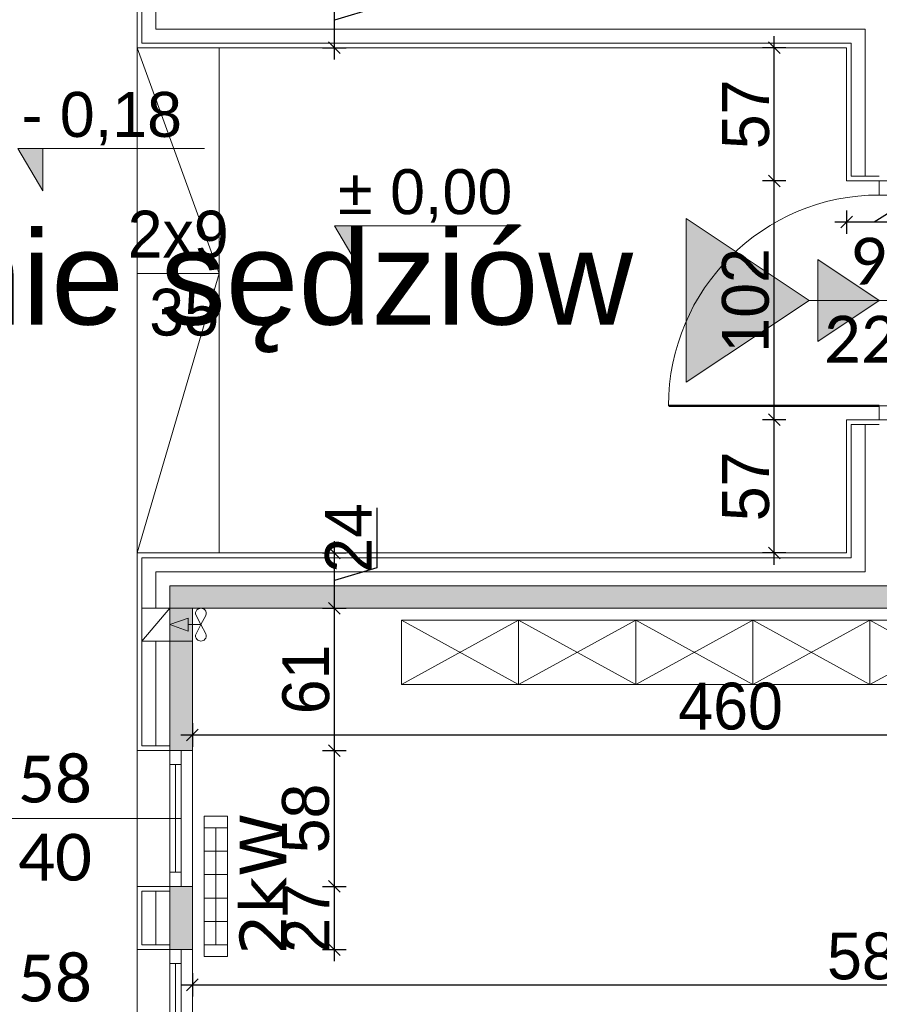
# Model space of a CAD drawing. Header units: millimetres. Extents: x 1962 to 3194, y -795 to -219.
# Tile 132 of 256: x 2514.95 to 2518.62, y -550.81 to -546.61. Entities that reach past the tile are written whole.
import ezdxf

# ---------------------------------------------------------------- set-up
doc = ezdxf.new("R2010")
doc.units = ezdxf.units.MM
doc.layers.get('0').update_dxf_attribs({"lineweight": 5})
doc.layers.get('Defpoints').update_dxf_attribs({"lineweight": 9})
for name, color, linetype, lineweight in [('A_hatch nawierzchnia', 253, 'Continuous', 9), ('A_obiekty kontenery', 152, 'Continuous', 9), ('A_obiekty kontenery elewacja', 62, 'Continuous', 9), ('A_obiekty kontenery izolacja', 213, 'BATTING', 9), ('A_obiekty kontenery opisy', 142, 'Continuous', 9), ('A_widok', 142, 'Continuous', 9), ('A_wymiary detale', 82, 'Continuous', 9), ('A_wyposażenie grzejniki elektr.', 22, 'Continuous', 9), ('A_wyposażenie meble', 123, 'Continuous', 9), ('A_wyposażenie stolarka', 16, 'Continuous', 9), ('A_wyposażenie wentylacja i klimatyzacja', 95, 'Continuous', 9)]:
    doc.layers.add(name, color=color, linetype=linetype, lineweight=lineweight)
doc.styles.get("Standard").update_dxf_attribs({"font": 'arial.ttf'})
doc.styles.add('wymiary pzt', font='txt')
doc.linetypes.add('BATTING', pattern='A,0.00254,-2.54,[134,ltypeshp.shx,S=2.54,R=0,X=-2.54,Y=0],-5.08,[134,ltypeshp.shx,S=2.54,R=180,X=2.54,Y=0],-2.54', length=10.16254)
doc.dimstyles.new('wymiary detale', dxfattribs={"dimtxt": 0.2, "dimasz": 0.05, "dimexe": 0.05, "dimexo": 0, "dimgap": 0.02, "dimtad": 1, "dimdec": 0, "dimlfac": 100, "dimzin": 0, "dimtxsty": 'wymiary pzt', "dimblk": 'OBLIQUE', "dimcen": 0.1, "dimdle": 0.05, "dimadec": 1, "dimazin": 0, "dimtfac": 1, "dimtmove": 0, "dimatfit": 3, "dimfxl": 0, "dimarcsym": 0})

# ---------------------------------------------------------------- blocks, each defined once
blk = doc.blocks.new('zw$7565')
at = {"layer": 'A_wyposażenie grzejniki elektr.'}
for p, q in [((0, 0.25), (0.1, 0.25)), ((0.05, 0.25), (0.05, -0.25)), ((0, 0.15), (0.1, 0.15)), ((0, 0.05), (0.1, 0.05)), ((0, -0.05), (0.1, -0.05)), ((0, -0.15), (0.1, -0.15)), ((0, -0.25), (0.1, -0.25))]:
    blk.add_line(p, q, dxfattribs=at)
blk.add_lwpolyline([(0, -0.3), (0.1, -0.3), (0.1, 0.3), (0, 0.3)], close=True, dxfattribs=at)
at = {"layer": 'A_wyposażenie grzejniki elektr.', "insert": (0.2512, 0.01), "char_height": 0.2, "width": 0.872235, "attachment_point": 5, "rotation": 90, "style": 'wymiary pzt'}
blk.add_mtext('{\\fVerdana|b0|i0|c238|p34;2kW}', dxfattribs=at)
blk = doc.blocks.new('zw$F88C')
at = {"layer": 'A_wyposażenie wentylacja i klimatyzacja'}
h = blk.add_hatch(color=256, dxfattribs=at)
h.dxf.hatch_style = 1
h.paths.add_polyline_path([(0.0417, 0.0187), (0.07, 0.0187), (0.0983, 0.0187), (0.07, 0.096)])
for p, q in [((0, 0.096), (0.14, 0.216)), ((0, 0.096), (0.14, 0.096)), ((0.07, -0.036), (0.07, 0.0187)), ((0.07, -0.036), (0.0305, -0.0154)), ((0.07, -0.036), (0.0305, -0.0566)), ((0.07, -0.036), (0.1095, -0.0154)), ((0.07, -0.036), (0.1095, -0.0566))]:
    blk.add_line(p, q, dxfattribs=at)
blk.add_lwpolyline([(0, 0.216), (0.14, 0.216), (0.14, 0), (0, 0)], close=True, dxfattribs=at)
for points in [[(0.07, 0.096), (0.0417, 0.0187), (0.07, 0.0187)], [(0.07, 0.096), (0.0983, 0.0187), (0.07, 0.0187)]]:
    blk.add_lwpolyline(points, dxfattribs=at)
for centre, radius, start, end in [((0.024, -0.036), 0.024, 133.8139, 226.1861), ((0.0212, -0.0331), 0.02, 62.4472, 133.8139), ((0.1188, -0.0331), 0.02, 46.1861, 117.5528), ((0.116, -0.036), 0.024, 313.8139, 46.1861), ((0.0212, -0.0389), 0.02, 226.1861, 297.5528), ((0.1188, -0.0389), 0.02, 242.4472, 313.8139)]:
    blk.add_arc(centre, radius, start, end, dxfattribs=at)
blk = doc.blocks.new('zw$1140')
at = {"layer": 'A_wyposażenie stolarka'}
blk.add_line((-0.3, 0.51), (0.3, 0.51), dxfattribs=at)
for points in [[(0, 1.02), (0, 0.96), (0.096, 0.96), (0.096, 1.02)], [(0, 0.06), (0, 0), (0.096, 0), (0.096, 0.06)]]:
    blk.add_lwpolyline(points, close=True, dxfattribs=at)
at = {"layer": 'A_wyposażenie stolarka', "const_width": 0.01}
blk.add_lwpolyline([(0, 0.06), (-0.9, 0.06)], dxfattribs=at)
at = {"layer": 'A_wyposażenie stolarka'}
blk.add_arc((0, 0.06), 0.9, 90, 180, dxfattribs=at)
at = {"layer": 'A_wyposażenie stolarka', "insert": (0, 0.51), "char_height": 0.2, "width": 0.488349, "attachment_point": 5, "style": 'wymiary pzt'}
blk.add_mtext('{\\fCalibri|b0|i0|c238|p34;\\W0.90929; }{\\fCalibri|b0|i0|c238|p34;90}\\P{\\fCalibri|b0|i0|c238|p34;220}', dxfattribs=at)
blk = doc.blocks.new('zw$5BF2')
at = {"layer": 'A_obiekty kontenery opisy'}
h = blk.add_hatch(color=256, dxfattribs=at)
h.dxf.hatch_style = 1
h.paths.add_polyline_path([(-0.75, 0.5), (0, 0), (-0.75, -0.5)])
blk.add_lwpolyline([(-0.75, 0.5), (0, 0), (-0.75, -0.5)], close=True, dxfattribs=at)
blk = doc.blocks.new('zw$1FD4')
at = {"layer": 'A_wyposażenie stolarka'}
blk.add_line((0.024, 0.06), (0.024, 0.52), dxfattribs=at)
for points in [[(0, 0.58), (0.048, 0.58), (0.048, 0), (0, 0)], [(0, 0.58), (0.048, 0.58), (0.048, 0.52), (0, 0.52)], [(0, 0), (0.048, 0), (0.048, 0.06), (0, 0.06)]]:
    blk.add_lwpolyline(points, close=True, dxfattribs=at)
blk = doc.blocks.new('zw$D077')
at = {"layer": 'A_hatch nawierzchnia'}
blk.add_line((0, 0.275), (-0.5, 0.275), dxfattribs=at)
at = {"layer": 'A_wyposażenie meble'}
for p, q in [((-0.5, 0.275), (0, 0)), ((0, 0.275), (-0.5, 0))]:
    blk.add_line(p, q, dxfattribs=at)
blk.add_lwpolyline([(-0.5, 0), (0, 0), (0, 0.275), (-0.5, 0.275)], close=True, dxfattribs=at)
blk = doc.blocks.new('_Oblique')
at = {"color": 0, "linetype": 'ByBlock', "lineweight": -2}
blk.add_line((-0.5, -0.5), (0.5, 0.5), dxfattribs=at)
blk = doc.blocks.new('*D1340')
at = {"layer": 'A_obiekty kontenery opisy', "color": 0, "lineweight": -2}
for p, q in [((-15.7401, -27.198), (-15.7401, -21.842)), ((-15.6401, -21.942), (-15.8401, -21.942)), ((-15.6401, -27.098), (-15.8401, -27.098))]:
    blk.add_line(p, q, dxfattribs=at)
at = {"layer": 'Defpoints', "color": 0}
for p in [(-15.7401, -21.942), (-12.396, -21.942), (-12.396, -27.098)]:
    blk.add_point(p, dxfattribs=at)
at = {"layer": 'A_obiekty kontenery opisy', "color": 0, "lineweight": -2, "xscale": 0.1, "yscale": 0.1, "zscale": 0.1}
for p, rotation in [((-15.7401, -21.942), 90), ((-15.7401, -27.098), 270)]:
    blk.add_blockref('_Oblique', p, dxfattribs=dict(at, rotation=rotation))
at = {"layer": 'A_obiekty kontenery opisy', "color": 0, "insert": (-15.9821, -24.52), "char_height": 0.4, "attachment_point": 5, "rotation": 90, "style": 'wymiary pzt'}
blk.add_mtext('516', dxfattribs=at)
blk = doc.blocks.new('*D1341')
at = {"layer": 'A_obiekty kontenery opisy', "color": 0, "lineweight": -2}
for p, q in [((-15.7401, -22.042), (-15.7401, -19.684)), ((-15.6401, -19.784), (-15.8401, -19.784)), ((-15.6401, -21.942), (-15.8401, -21.942))]:
    blk.add_line(p, q, dxfattribs=at)
at = {"layer": 'Defpoints', "color": 0}
for p in [(-15.7401, -19.784), (-12.396, -19.784), (-12.396, -21.942)]:
    blk.add_point(p, dxfattribs=at)
at = {"layer": 'A_obiekty kontenery opisy', "color": 0, "lineweight": -2, "xscale": 0.1, "yscale": 0.1, "zscale": 0.1}
for p, rotation in [((-15.7401, -19.784), 90), ((-15.7401, -21.942), 270)]:
    blk.add_blockref('_Oblique', p, dxfattribs=dict(at, rotation=rotation))
at = {"layer": 'A_obiekty kontenery opisy', "color": 0, "insert": (-15.9842, -20.863), "char_height": 0.4, "attachment_point": 5, "rotation": 90, "style": 'wymiary pzt'}
blk.add_mtext('216', dxfattribs=at)
blk = doc.blocks.new('*D1342')
at = {"layer": 'A_obiekty kontenery opisy', "color": 0, "lineweight": -2}
for p, q in [((-15.7401, -19.884), (-15.7401, -12.09)), ((-15.6401, -12.19), (-15.8401, -12.19)), ((-15.6401, -19.784), (-15.8401, -19.784))]:
    blk.add_line(p, q, dxfattribs=at)
at = {"layer": 'Defpoints', "color": 0}
for p in [(-15.7401, -12.19), (-12.396, -12.19), (-12.396, -19.784)]:
    blk.add_point(p, dxfattribs=at)
at = {"layer": 'A_obiekty kontenery opisy', "color": 0, "lineweight": -2, "xscale": 0.1, "yscale": 0.1, "zscale": 0.1}
for p, rotation in [((-15.7401, -12.19), 90), ((-15.7401, -19.784), 270)]:
    blk.add_blockref('_Oblique', p, dxfattribs=dict(at, rotation=rotation))
at = {"layer": 'A_obiekty kontenery opisy', "color": 0, "insert": (-15.9842, -15.987), "char_height": 0.4, "attachment_point": 5, "rotation": 90, "style": 'wymiary pzt'}
blk.add_mtext('759', dxfattribs=at)
blk = doc.blocks.new('*D783')
at = {"layer": 'A_wymiary detale', "color": 0, "lineweight": -2}
for p, q in [((2516.2942, -550.6306), (2516.2942, -550.2606)), ((2516.2442, -550.3106), (2516.3442, -550.3106)), ((2516.2442, -550.5806), (2516.3442, -550.5806))]:
    blk.add_line(p, q, dxfattribs=at)
at = {"layer": 'Defpoints', "color": 0}
for p in [(2515.6883, -550.3106), (2516.2942, -550.3106), (2515.6883, -550.5806)]:
    blk.add_point(p, dxfattribs=at)
at = {"layer": 'A_wymiary detale', "color": 0, "lineweight": -2, "xscale": 0.05, "yscale": 0.05, "zscale": 0.05}
for p, rotation in [((2516.2942, -550.3106), 90), ((2516.2942, -550.5806), 270)]:
    blk.add_blockref('_Oblique', p, dxfattribs=dict(at, rotation=rotation))
at = {"layer": 'A_wymiary detale', "color": 0, "insert": (2516.1732, -550.4456), "char_height": 0.2, "attachment_point": 5, "rotation": 90, "style": 'wymiary pzt'}
blk.add_mtext('27', dxfattribs=at)
blk = doc.blocks.new('*D784')
at = {"layer": 'A_wymiary detale', "color": 0, "lineweight": -2}
for p, q in [((2516.2942, -550.3606), (2516.2942, -549.6806)), ((2516.2442, -549.7306), (2516.3442, -549.7306)), ((2516.2442, -550.3106), (2516.3442, -550.3106))]:
    blk.add_line(p, q, dxfattribs=at)
at = {"layer": 'Defpoints', "color": 0}
for p in [(2515.6883, -549.7306), (2516.2942, -549.7306), (2515.6883, -550.3106)]:
    blk.add_point(p, dxfattribs=at)
at = {"layer": 'A_wymiary detale', "color": 0, "lineweight": -2, "xscale": 0.05, "yscale": 0.05, "zscale": 0.05}
for p, rotation in [((2516.2942, -549.7306), 90), ((2516.2942, -550.3106), 270)]:
    blk.add_blockref('_Oblique', p, dxfattribs=dict(at, rotation=rotation))
at = {"layer": 'A_wymiary detale', "color": 0, "insert": (2516.1721, -550.0206), "char_height": 0.2, "attachment_point": 5, "rotation": 90, "style": 'wymiary pzt'}
blk.add_mtext('58', dxfattribs=at)
blk = doc.blocks.new('*D785')
at = {"layer": 'A_wymiary detale', "color": 0, "lineweight": -2}
for p, q in [((2516.2942, -549.7806), (2516.2942, -549.0726)), ((2516.2442, -549.1226), (2516.3442, -549.1226)), ((2516.2442, -549.7306), (2516.3442, -549.7306))]:
    blk.add_line(p, q, dxfattribs=at)
at = {"layer": 'Defpoints', "color": 0}
for p in [(2515.6883, -549.1226), (2516.2942, -549.1226), (2515.6883, -549.7306)]:
    blk.add_point(p, dxfattribs=at)
at = {"layer": 'A_wymiary detale', "color": 0, "lineweight": -2, "xscale": 0.05, "yscale": 0.05, "zscale": 0.05}
for p, rotation in [((2516.2942, -549.1226), 90), ((2516.2942, -549.7306), 270)]:
    blk.add_blockref('_Oblique', p, dxfattribs=dict(at, rotation=rotation))
at = {"layer": 'A_wymiary detale', "color": 0, "insert": (2516.1732, -549.4266), "char_height": 0.2, "attachment_point": 5, "rotation": 90, "style": 'wymiary pzt'}
blk.add_mtext('61', dxfattribs=at)
blk = doc.blocks.new('*D786')
at = {"layer": 'A_wymiary detale', "color": 0, "lineweight": -2}
for p, q in [((2516.4753, -548.6937), (2516.4753, -548.9503)), ((2516.2942, -549.1726), (2516.2942, -548.8366)), ((2516.2442, -548.8866), (2516.3442, -548.8866)), ((2516.4753, -548.9503), (2516.2942, -549.0046)), ((2516.2442, -549.1226), (2516.3442, -549.1226))]:
    blk.add_line(p, q, dxfattribs=at)
at = {"layer": 'Defpoints', "color": 0}
for p in [(2515.4523, -548.8866), (2516.2942, -548.8866), (2515.6883, -549.1226)]:
    blk.add_point(p, dxfattribs=at)
at = {"layer": 'A_wymiary detale', "color": 0, "lineweight": -2, "xscale": 0.05, "yscale": 0.05, "zscale": 0.05}
for p, rotation in [((2516.2942, -548.8866), 90), ((2516.2942, -549.1226), 270)]:
    blk.add_blockref('_Oblique', p, dxfattribs=dict(at, rotation=rotation))
at = {"layer": 'A_wymiary detale', "color": 0, "insert": (2516.3542, -548.822), "char_height": 0.2, "attachment_point": 5, "rotation": 90, "style": 'wymiary pzt'}
blk.add_mtext('24', dxfattribs=at)
blk = doc.blocks.new('*D787')
at = {"layer": 'A_wymiary detale', "color": 0, "lineweight": -2}
for p, q in [((2516.4753, -546.2997), (2516.4753, -546.5563)), ((2516.2942, -546.7786), (2516.2942, -546.4426)), ((2516.2442, -546.4926), (2516.3442, -546.4926)), ((2516.4753, -546.5563), (2516.2942, -546.6106)), ((2516.2442, -546.7286), (2516.3442, -546.7286))]:
    blk.add_line(p, q, dxfattribs=at)
at = {"layer": 'Defpoints', "color": 0}
for p in [(2515.6883, -546.4926), (2516.2942, -546.4926), (2515.8023, -546.7286)]:
    blk.add_point(p, dxfattribs=at)
at = {"layer": 'A_wymiary detale', "color": 0, "lineweight": -2, "xscale": 0.05, "yscale": 0.05, "zscale": 0.05}
for p, rotation in [((2516.2942, -546.4926), 90), ((2516.2942, -546.7286), 270)]:
    blk.add_blockref('_Oblique', p, dxfattribs=dict(at, rotation=rotation))
at = {"layer": 'A_wymiary detale', "color": 0, "insert": (2516.3542, -546.428), "char_height": 0.2, "attachment_point": 5, "rotation": 90, "style": 'wymiary pzt'}
blk.add_mtext('24', dxfattribs=at)
blk = doc.blocks.new('*D832')
at = {"layer": 'A_wymiary detale', "color": 0, "lineweight": -2}
for p, q in [((2515.6883, -550.6812), (2515.6883, -550.7812)), ((2521.5543, -550.6812), (2521.5543, -550.7812)), ((2515.6383, -550.7312), (2521.6043, -550.7312))]:
    blk.add_line(p, q, dxfattribs=at)
at = {"layer": 'Defpoints', "color": 0}
for p in [(2515.6883, -549.7306), (2521.5543, -549.7306), (2521.5543, -550.7312)]:
    blk.add_point(p, dxfattribs=at)
at = {"layer": 'A_wymiary detale', "color": 0, "lineweight": -2, "xscale": 0.05, "yscale": 0.05, "zscale": 0.05, "rotation": 180}
blk.add_blockref('_Oblique', (2515.6883, -550.7312), dxfattribs=at)
at = {"layer": 'A_wymiary detale', "color": 0, "lineweight": -2, "xscale": 0.05, "yscale": 0.05, "zscale": 0.05}
blk.add_blockref('_Oblique', (2521.5543, -550.7312), dxfattribs=at)
at = {"layer": 'A_wymiary detale', "color": 0, "insert": (2518.6213, -550.6091), "char_height": 0.2, "attachment_point": 5, "style": 'wymiary pzt'}
blk.add_mtext('587', dxfattribs=at)
blk = doc.blocks.new('*D836')
at = {"layer": 'A_wymiary detale', "color": 0, "lineweight": -2}
for p, q in [((2515.6883, -549.614), (2515.6883, -549.714)), ((2520.2843, -549.614), (2520.2843, -549.714)), ((2515.6383, -549.664), (2520.3343, -549.664))]:
    blk.add_line(p, q, dxfattribs=at)
at = {"layer": 'Defpoints', "color": 0}
for p in [(2515.6883, -549.1226), (2520.2843, -549.1226), (2520.2843, -549.664)]:
    blk.add_point(p, dxfattribs=at)
at = {"layer": 'A_wymiary detale', "color": 0, "lineweight": -2, "xscale": 0.05, "yscale": 0.05, "zscale": 0.05, "rotation": 180}
blk.add_blockref('_Oblique', (2515.6883, -549.664), dxfattribs=at)
at = {"layer": 'A_wymiary detale', "color": 0, "lineweight": -2, "xscale": 0.05, "yscale": 0.05, "zscale": 0.05}
blk.add_blockref('_Oblique', (2520.2843, -549.664), dxfattribs=at)
at = {"layer": 'A_wymiary detale', "color": 0, "insert": (2517.9863, -549.542), "char_height": 0.2, "attachment_point": 5, "style": 'wymiary pzt'}
blk.add_mtext('460', dxfattribs=at)
blk = doc.blocks.new('*D849')
at = {"layer": 'A_wymiary detale', "color": 0, "lineweight": -2}
for p, q in [((2518.9267, -547.2686), (2518.5993, -547.4731)), ((2519.1833, -547.2686), (2518.9267, -547.2686)), ((2518.4813, -547.4231), (2518.4813, -547.5231)), ((2518.7173, -547.4231), (2518.7173, -547.5231)), ((2518.7673, -547.4731), (2518.4313, -547.4731))]:
    blk.add_line(p, q, dxfattribs=at)
at = {"layer": 'Defpoints', "color": 0}
for p in [(2518.7173, -546.6846), (2518.4813, -547.2976), (2518.4813, -547.4731)]:
    blk.add_point(p, dxfattribs=at)
at = {"layer": 'A_wymiary detale', "color": 0, "lineweight": -2, "xscale": 0.05, "yscale": 0.05, "zscale": 0.05, "rotation": 180}
blk.add_blockref('_Oblique', (2518.4813, -547.4731), dxfattribs=at)
at = {"layer": 'A_wymiary detale', "color": 0, "lineweight": -2, "xscale": 0.05, "yscale": 0.05, "zscale": 0.05}
blk.add_blockref('_Oblique', (2518.7173, -547.4731), dxfattribs=at)
at = {"layer": 'A_wymiary detale', "color": 0, "insert": (2519.055, -547.1475), "char_height": 0.2, "attachment_point": 5, "style": 'wymiary pzt'}
blk.add_mtext('24', dxfattribs=at)
blk = doc.blocks.new('*D905')
at = {"layer": 'A_wymiary detale', "color": 0, "lineweight": -2}
for p, q in [((2514.4383, -554.0926), (2514.4383, -533.2326)), ((2514.4883, -533.2826), (2514.3883, -533.2826)), ((2514.4883, -554.0426), (2514.3883, -554.0426))]:
    blk.add_line(p, q, dxfattribs=at)
at = {"layer": 'Defpoints', "color": 0}
for p in [(2514.4383, -533.2826), (2515.4523, -533.2826), (2515.4523, -554.0426)]:
    blk.add_point(p, dxfattribs=at)
at = {"layer": 'A_wymiary detale', "color": 0, "lineweight": -2, "xscale": 0.05, "yscale": 0.05, "zscale": 0.05}
for p, rotation in [((2514.4383, -533.2826), 90), ((2514.4383, -554.0426), 270)]:
    blk.add_blockref('_Oblique', p, dxfattribs=dict(at, rotation=rotation))
at = {"layer": 'A_wymiary detale', "color": 0, "insert": (2514.3162, -543.6626), "char_height": 0.2, "attachment_point": 5, "rotation": 90, "style": 'wymiary pzt'}
blk.add_mtext('2076', dxfattribs=at)
blk = doc.blocks.new('*D992')
at = {"layer": 'A_wymiary detale', "color": 0, "lineweight": -2}
for p, q in [((2514.8444, -544.6946), (2514.8444, -546.7786)), ((2514.8481, -544.7446), (2514.7944, -544.7446)), ((2514.8944, -546.7286), (2514.7944, -546.7286))]:
    blk.add_line(p, q, dxfattribs=at)
at = {"layer": 'Defpoints', "color": 0}
for p in [(2514.8481, -544.7446), (2514.8444, -546.7286), (2515.4523, -546.7286)]:
    blk.add_point(p, dxfattribs=at)
at = {"layer": 'A_wymiary detale', "color": 0, "lineweight": -2, "xscale": 0.05, "yscale": 0.05, "zscale": 0.05}
for p, rotation in [((2514.8444, -544.7446), 90), ((2514.8444, -546.7286), 270)]:
    blk.add_blockref('_Oblique', p, dxfattribs=dict(at, rotation=rotation))
at = {"layer": 'A_wymiary detale', "color": 0, "insert": (2514.7223, -545.7366), "char_height": 0.2, "attachment_point": 5, "rotation": 90, "style": 'wymiary pzt'}
blk.add_mtext('198', dxfattribs=at)
blk = doc.blocks.new('*D993')
at = {"layer": 'A_wymiary detale', "color": 0, "lineweight": -2}
for p, q in [((2514.8444, -546.6786), (2514.8444, -548.9366)), ((2514.8944, -546.7286), (2514.7944, -546.7286)), ((2514.8944, -548.8866), (2514.7944, -548.8866))]:
    blk.add_line(p, q, dxfattribs=at)
at = {"layer": 'Defpoints', "color": 0}
for p in [(2515.4523, -546.7286), (2514.8444, -548.8866), (2515.4523, -548.8866)]:
    blk.add_point(p, dxfattribs=at)
at = {"layer": 'A_wymiary detale', "color": 0, "lineweight": -2, "xscale": 0.05, "yscale": 0.05, "zscale": 0.05}
for p, rotation in [((2514.8444, -546.7286), 90), ((2514.8444, -548.8866), 270)]:
    blk.add_blockref('_Oblique', p, dxfattribs=dict(at, rotation=rotation))
at = {"layer": 'A_wymiary detale', "color": 0, "insert": (2514.7223, -547.8076), "char_height": 0.2, "attachment_point": 5, "rotation": 90, "style": 'wymiary pzt'}
blk.add_mtext('216', dxfattribs=at)
blk = doc.blocks.new('*D994')
at = {"layer": 'A_wymiary detale', "color": 0, "lineweight": -2}
for p, q in [((2514.8444, -548.8366), (2514.8444, -550.0706)), ((2514.8944, -548.8866), (2514.7944, -548.8866)), ((2514.8481, -550.0206), (2514.7944, -550.0206))]:
    blk.add_line(p, q, dxfattribs=at)
at = {"layer": 'Defpoints', "color": 0}
for p in [(2515.4523, -548.8866), (2514.8444, -550.0206), (2514.8481, -550.0206)]:
    blk.add_point(p, dxfattribs=at)
at = {"layer": 'A_wymiary detale', "color": 0, "lineweight": -2, "xscale": 0.05, "yscale": 0.05, "zscale": 0.05}
for p, rotation in [((2514.8444, -548.8866), 90), ((2514.8444, -550.0206), 270)]:
    blk.add_blockref('_Oblique', p, dxfattribs=dict(at, rotation=rotation))
at = {"layer": 'A_wymiary detale', "color": 0, "insert": (2514.7223, -549.4536), "char_height": 0.2, "attachment_point": 5, "rotation": 90, "style": 'wymiary pzt'}
blk.add_mtext('113', dxfattribs=at)
blk = doc.blocks.new('*D998')
at = {"layer": 'A_wymiary detale', "color": 0, "lineweight": -2}
for p, q in [((2518.1726, -548.9366), (2518.1726, -548.2676)), ((2518.2226, -548.3176), (2518.1226, -548.3176)), ((2518.2226, -548.8866), (2518.1226, -548.8866))]:
    blk.add_line(p, q, dxfattribs=at)
at = {"layer": 'Defpoints', "color": 0}
for p in [(2518.1726, -548.3176), (2518.4813, -548.3176), (2518.4813, -548.8866)]:
    blk.add_point(p, dxfattribs=at)
at = {"layer": 'A_wymiary detale', "color": 0, "lineweight": -2, "xscale": 0.05, "yscale": 0.05, "zscale": 0.05}
for p, rotation in [((2518.1726, -548.3176), 90), ((2518.1726, -548.8866), 270)]:
    blk.add_blockref('_Oblique', p, dxfattribs=dict(at, rotation=rotation))
at = {"layer": 'A_wymiary detale', "color": 0, "insert": (2518.0516, -548.6021), "char_height": 0.2, "attachment_point": 5, "rotation": 90, "style": 'wymiary pzt'}
blk.add_mtext('57', dxfattribs=at)
blk = doc.blocks.new('*D999')
at = {"layer": 'A_wymiary detale', "color": 0, "lineweight": -2}
for p, q in [((2518.1726, -548.3676), (2518.1726, -547.2476)), ((2518.2226, -547.2976), (2518.1226, -547.2976)), ((2518.2226, -548.3176), (2518.1226, -548.3176))]:
    blk.add_line(p, q, dxfattribs=at)
at = {"layer": 'Defpoints', "color": 0}
for p in [(2518.1726, -547.2976), (2518.4813, -547.2976), (2518.4813, -548.3176)]:
    blk.add_point(p, dxfattribs=at)
at = {"layer": 'A_wymiary detale', "color": 0, "lineweight": -2, "xscale": 0.05, "yscale": 0.05, "zscale": 0.05}
for p, rotation in [((2518.1726, -547.2976), 90), ((2518.1726, -548.3176), 270)]:
    blk.add_blockref('_Oblique', p, dxfattribs=dict(at, rotation=rotation))
at = {"layer": 'A_wymiary detale', "color": 0, "insert": (2518.0506, -547.8076), "char_height": 0.2, "attachment_point": 5, "rotation": 90, "style": 'wymiary pzt'}
blk.add_mtext('102', dxfattribs=at)
blk = doc.blocks.new('*D1000')
at = {"layer": 'A_wymiary detale', "color": 0, "lineweight": -2}
for p, q in [((2518.1726, -547.3476), (2518.1726, -546.6786)), ((2518.2226, -546.7286), (2518.1226, -546.7286)), ((2518.2226, -547.2976), (2518.1226, -547.2976))]:
    blk.add_line(p, q, dxfattribs=at)
at = {"layer": 'Defpoints', "color": 0}
for p in [(2518.1726, -546.7286), (2518.4813, -546.7286), (2518.4813, -547.2976)]:
    blk.add_point(p, dxfattribs=at)
at = {"layer": 'A_wymiary detale', "color": 0, "lineweight": -2, "xscale": 0.05, "yscale": 0.05, "zscale": 0.05}
for p, rotation in [((2518.1726, -546.7286), 90), ((2518.1726, -547.2976), 270)]:
    blk.add_blockref('_Oblique', p, dxfattribs=dict(at, rotation=rotation))
at = {"layer": 'A_wymiary detale', "color": 0, "insert": (2518.0516, -547.0131), "char_height": 0.2, "attachment_point": 5, "rotation": 90, "style": 'wymiary pzt'}
blk.add_mtext('57', dxfattribs=at)
blk = doc.blocks.new('zw$F2F7')
at = {"layer": 'A_wymiary detale'}
h = blk.add_hatch(color=256, dxfattribs=at)
h.dxf.hatch_style = 1
h.paths.add_polyline_path([(-0.1343, 0.2259), (0, 0), (0, 0.2259)])
blk.add_lwpolyline([(0.8621, 0.2259), (-0.1343, 0.2259), (0, 0), (0, 0.2259)], dxfattribs=at)
blk = doc.blocks.new('zw$6997')
at = {"layer": 'A_wymiary detale'}
h = blk.add_hatch(color=256, dxfattribs=at)
h.dxf.hatch_style = 1
h.paths.add_polyline_path([(0, 0), (-0.2625, 0.175), (-0.2625, -0.175)])
blk.add_lwpolyline([(0, 0), (-0.2625, 0.175), (-0.2625, -0.175)], close=True, dxfattribs=at)
blk = doc.blocks.new('zw$EC30')
at = {"layer": 'A_hatch nawierzchnia'}
h = blk.add_hatch(color=256, dxfattribs=at)
h.dxf.hatch_style = 1
h.paths.add_polyline_path([(-12.256, -22.082), (-12.256, -22.786), (-12.16, -22.786), (-12.16, -22.178), (-7.564, -22.178), (-7.564, -22.082), (-9.227, -22.082)])
h = blk.add_hatch(color=256, dxfattribs=at)
h.dxf.hatch_style = 1
h.paths.add_polyline_path([(-12.256, -23.636), (-12.16, -23.636), (-12.16, -23.366), (-12.256, -23.366)])
at = {"layer": 'A_obiekty kontenery'}
for p, q in [((-12.396, -22.786), (-12.396, -23.366)), ((-12.16, -22.786), (-12.256, -22.786)), ((-12.16, -23.366), (-12.256, -23.366)), ((-12.396, -24.216), (-12.396, -23.636)), ((-12.16, -23.636), (-12.256, -23.636))]:
    blk.add_line(p, q, dxfattribs=at)
for points in [[(-7.564, -22.082), (-12.256, -22.082), (-12.256, -24.52), (-7.464, -24.52)], [(-7.564, -22.178), (-12.16, -22.178), (-12.16, -24.424), (-7.464, -24.424)]]:
    blk.add_lwpolyline(points, dxfattribs=at)
at = {"layer": 'A_obiekty kontenery elewacja'}
for points in [[(-12.256, -18.09), (-12.396, -18.09), (-12.396, -19.784), (-9.367, -19.784), (-9.367, -20.353), (-9.227, -20.353)], [(-12.256, -18.11), (-12.376, -18.11), (-12.376, -19.764), (-9.347, -19.764), (-9.347, -20.333), (-9.227, -20.333)], [(-9.227, -21.373), (-9.367, -21.373), (-9.367, -21.942), (-12.396, -21.942), (-12.396, -22.786), (-12.256, -22.786)], [(-9.227, -21.393), (-9.347, -21.393), (-9.347, -21.962), (-12.376, -21.962), (-12.376, -22.766), (-12.256, -22.766)], [(-12.256, -23.366), (-12.396, -23.366), (-12.396, -23.636), (-12.256, -23.636)], [(-12.256, -23.386), (-12.376, -23.386), (-12.376, -23.616), (-12.256, -23.616)]]:
    blk.add_lwpolyline(points, dxfattribs=at)
at = {"layer": 'A_obiekty kontenery izolacja', "ltscale": 0.01}
for points in [[(-12.316, -19.5514), (-12.316, -19.704), (-9.287, -19.704), (-9.287, -20.333)], [(-9.287, -21.393), (-9.287, -22.022), (-12.316, -22.022), (-12.316, -22.178)], [(-12.316, -22.318), (-12.316, -22.766)], [(-12.316, -23.386), (-12.316, -23.616)]]:
    blk.add_lwpolyline(points, dxfattribs=at)
at = {"layer": 'A_widok'}
for p, q in [((-12.396, -19.784), (-12.396, -21.942)), ((-12.046, -19.784), (-12.046, -21.942))]:
    blk.add_line(p, q, dxfattribs=at)
at = {"layer": 'A_wyposażenie stolarka'}
blk.add_line((-12.208, -23.076), (-13.0002, -23.076), dxfattribs=at)
at = {"layer": 'A_obiekty kontenery', "xscale": 0.7000000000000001, "yscale": 0.7000000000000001, "zscale": 0.7000000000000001, "rotation": 359.9999999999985}
blk.add_blockref('zw$5BF2', (-9.527, -20.863), dxfattribs=at)
at = {"layer": 'A_wyposażenie grzejniki elektr.'}
blk.add_blockref('zw$7565', (-12.11, -23.366), dxfattribs=at)
at = {"layer": 'A_wyposażenie meble', "xscale": -1, "rotation": 180}
for p in [(-10.7672, -22.2293), (-10.2672, -22.2293), (-9.7672, -22.2293), (-9.2672, -22.2293), (-8.7672, -22.2293)]:
    blk.add_blockref('zw$D077', p, dxfattribs=at)
at = {"layer": 'A_wyposażenie stolarka'}
for name, p in [('zw$1140', (-9.227, -21.373)), ('zw$1FD4', (-12.256, -23.366))]:
    blk.add_blockref(name, p, dxfattribs=at)
at = {"layer": 'A_wyposażenie stolarka', "xscale": -1, "rotation": 180}
blk.add_blockref('zw$1FD4', (-12.256, -23.636), dxfattribs=at)
at = {"layer": 'A_wyposażenie wentylacja i klimatyzacja', "xscale": -1, "rotation": 89.99999999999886}
blk.add_blockref('zw$F88C', (-12.16, -22.178), dxfattribs=at)
at = {"layer": 'A_obiekty kontenery opisy', "insert": (-12.251, -20.8268), "char_height": 0.4, "width": 5.866, "attachment_point": 5}
blk.add_mtext('szatnie sędziów', dxfattribs=at)
at = {"layer": 'A_wyposażenie stolarka', "char_height": 0.2, "width": 0.488349, "attachment_point": 5, "style": 'wymiary pzt'}
for insert in [(-12.7472, -23.076), (-12.7472, -23.926)]:
    blk.add_mtext('{\\fCalibri|b0|i0|c238|p34;58}\\P{\\fCalibri|b0|i0|c238|p34;40}', dxfattribs=dict(at, insert=insert))
at = {"layer": 'A_obiekty kontenery opisy'}
for base, p1, p2, picture, middle in [((-15.7401, -12.19), (-12.396, -19.784), (-12.396, -12.19), '*D1342', (-15.9842, -15.987)), ((-15.7401, -19.784), (-12.396, -21.942), (-12.396, -19.784), '*D1341', (-15.9842, -20.863))]:
    dim = blk.add_linear_dim(base=base, p1=p1, p2=p2, angle=90, dimstyle='wymiary detale', override={"dimscale": 2, "dimblk": 'Oblique'}, dxfattribs=at)
    dim.commit()
    dim.dimension.update_dxf_attribs({"geometry": picture, "text_midpoint": middle})
dim = blk.add_aligned_dim(p1=(-12.396, -27.098), p2=(-12.396, -21.942), distance=3.3441, dimstyle='wymiary detale', override={"dimscale": 2, "dimblk": 'Oblique'}, dxfattribs=at)
dim.commit()
dim.dimension.update_dxf_attribs({"geometry": '*D1340', "text_midpoint": (-15.9821, -24.52)})

msp = doc.modelspace()

# ---------------------------------------------------------------- linework, layer by layer
at = {"layer": 'A_wymiary detale'}
for points in [[(2515.4523, -546.7286), (2515.8023, -547.6926), (2515.4523, -548.8866)], [(2515.4523, -547.6926), (2515.8023, -547.6926)]]:
    msp.add_lwpolyline(points, dxfattribs=at)

# ---------------------------------------------------------------- block references
msp.add_blockref('zw$EC30', (2527.8483, -526.9446))
at = {"layer": 'A_wymiary detale', "xscale": 0.8, "yscale": 0.8, "zscale": 0.8}
for p in [(2515.0495, -547.34), (2516.4021, -547.6699)]:
    msp.add_blockref('zw$F2F7', p, dxfattribs=at)
at = {"layer": 'A_wymiary detale'}
msp.add_blockref('zw$6997', (2518.6213, -547.8076), dxfattribs=at)

# ---------------------------------------------------------------- texts
at = {"layer": 'A_wymiary detale', "char_height": 0.192, "width": 1.237928, "attachment_point": 4}
for s, insert in [('- 0,18', (2514.9578, -547.0312)), ('± 0,00', (2516.3104, -547.3611))]:
    msp.add_mtext(s, dxfattribs=dict(at, insert=insert))
at = {"layer": 'A_wymiary detale', "insert": (2515.6273, -547.6926), "char_height": 0.2, "width": 0.35, "attachment_point": 5, "style": 'wymiary pzt'}
msp.add_mtext('2x9\\P{\\fBahnschrift Condensed|b0|i0|c238|p34;\\W0.79733; }35', dxfattribs=at)

# ---------------------------------------------------------------- dimensions: what is measured, and where the dimension line sits
at = {"layer": 'A_wymiary detale'}
for p1, p2, distance, picture, middle in [((2515.4523, -554.0426), (2515.4523, -533.2826), 1.014, '*D905', (2514.3162, -543.6626)), ((2518.4813, -548.8866), (2518.4813, -548.3176), 0.3086, '*D998', (2518.0516, -548.6021)), ((2515.6883, -549.1226), (2520.2843, -549.1226), -0.5414, '*D836', (2517.9863, -549.542)), ((2515.6883, -549.7306), (2521.5543, -549.7306), -1.0005, '*D832', (2518.6213, -550.6091))]:
    dim = msp.add_aligned_dim(p1=p1, p2=p2, distance=distance, dimstyle='wymiary detale', dxfattribs=at)
    dim.commit()
    dim.dimension.update_dxf_attribs({"geometry": picture, "text_midpoint": middle})
for base, p1, p2, angle, picture, middle in [((2514.8444, -546.7286), (2514.8481, -544.7446), (2515.4523, -546.7286), 270, '*D992', (2514.7223, -545.7366)), ((2516.2942, -546.4926), (2515.8023, -546.7286), (2515.6883, -546.4926), 90, '*D787', (2516.3542, -546.5363)), ((2514.8444, -548.8866), (2515.4523, -546.7286), (2515.4523, -548.8866), 270, '*D993', (2514.7223, -547.8076)), ((2518.1726, -546.7286), (2518.4813, -547.2976), (2518.4813, -546.7286), 90, '*D1000', (2518.0516, -547.0131)), ((2518.1726, -547.2976), (2518.4813, -548.3176), (2518.4813, -547.2976), 90, '*D999', (2518.0506, -547.8076)), ((2516.2942, -548.8866), (2515.6883, -549.1226), (2515.4523, -548.8866), 90, '*D786', (2516.3542, -548.9303)), ((2514.8444, -550.0206), (2515.4523, -548.8866), (2514.8481, -550.0206), 270, '*D994', (2514.7223, -549.4536)), ((2516.2942, -549.1226), (2515.6883, -549.7306), (2515.6883, -549.1226), 90, '*D785', (2516.1732, -549.4266)), ((2516.2942, -549.7306), (2515.6883, -550.3106), (2515.6883, -549.7306), 90, '*D784', (2516.1721, -550.0206)), ((2516.2942, -550.3106), (2515.6883, -550.5806), (2515.6883, -550.3106), 90, '*D783', (2516.1732, -550.4456))]:
    dim = msp.add_linear_dim(base=base, p1=p1, p2=p2, angle=angle, dimstyle='wymiary detale', override={"dimtmove": 1}, dxfattribs=at)
    dim.commit()
    dim.dimension.update_dxf_attribs({"geometry": picture, "text_midpoint": middle})
dim = msp.add_linear_dim(base=(2518.4813, -547.4731), p1=(2518.7173, -546.6846), p2=(2518.4813, -547.2976), dimstyle='wymiary detale', override={"dimtmove": 1}, dxfattribs=at)
dim.commit()
dim.dimension.update_dxf_attribs({"geometry": '*D849', "text_midpoint": (2518.9467, -547.2686), "dimtype": 160})

doc.saveas('drawing.dxf')
